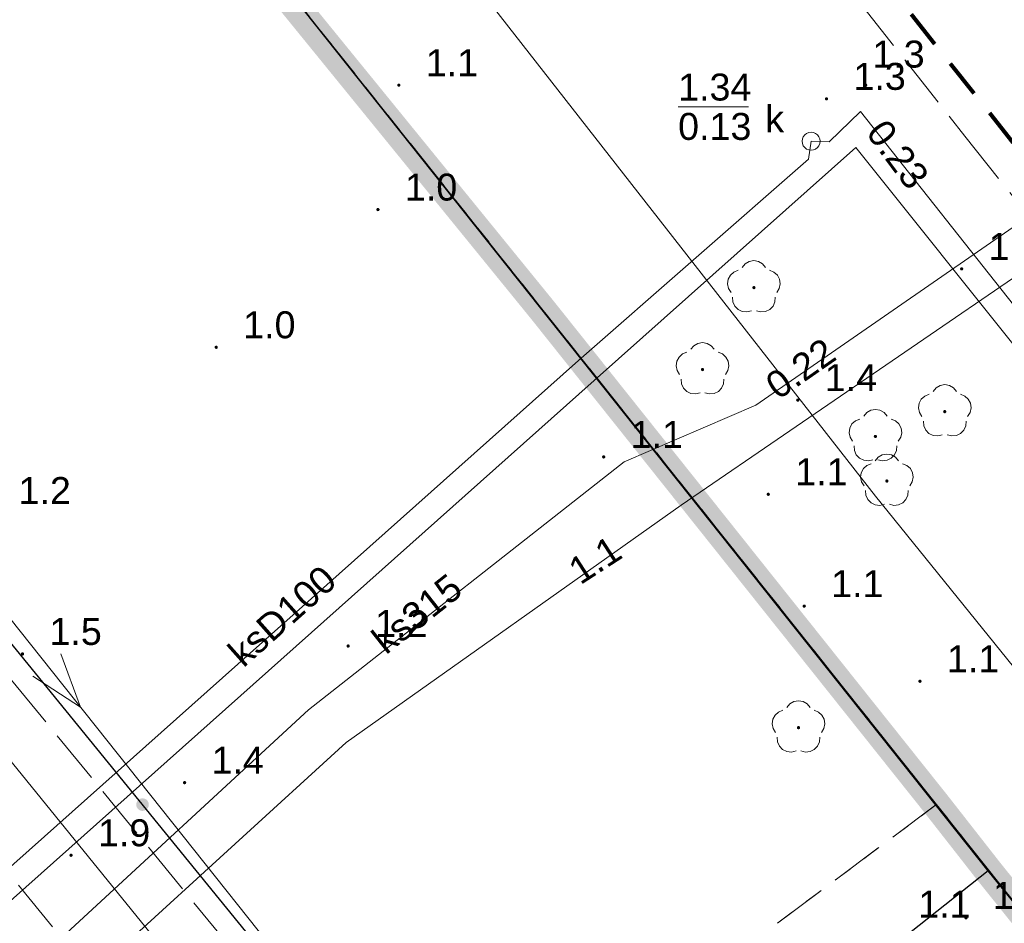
# Model space of a CAD drawing. Extents: x 5474185 to 5474933, y 5916077 to 5916824.
# Tile 245 of 256: x 5474558 to 5474585, y 5916470 to 5916495. Entities that reach past the tile are written whole.
import ezdxf
from ezdxf.enums import TextEntityAlignment as Align

# ---------------------------------------------------------------- set-up
doc = ezdxf.new("R2010")
doc.units = 0
for name, pattern in [('216-500', [2.5, 1.5, -1]), ('DASHDOT', [1, 0.5, -0.25, 0, -0.25]), ('PRZER1-1', [1, 0.5, -0.5]), ('PRZER3-1', [2, 1.5, -0.5])]:
    doc.linetypes.add(name, pattern=pattern)
doc.layers.add('1-GRAN', color=5, linetype='DASHDOT')
for name, color, linetype, lineweight in [('GESDZI', 253, 'CONTINUOUS', 18), ('GESKKL', 253, 'CONTINUOUS', 18), ('GESUZY', 253, 'CONTINUOUS', 18), ('GSLINN', 253, 'CONTINUOUS', 18), ('GSLKOG', 253, 'CONTINUOUS', 35), ('GSPRDL', 253, 'CONTINUOUS', 18), ('GSPWPN', 253, 'CONTINUOUS', 13), ('GSPWPN_O', 253, 'CONTINUOUS', 13), ('GSSKOA', 253, 'CONTINUOUS', 18), ('GULEPR', 254, 'CONTINUOUS', 18), ('GULKPR', 7, 'CONTINUOUS', 18), ('GULKPR_O', 254, 'CONTINUOUS', 18), ('GULTPR', 254, 'CONTINUOUS', 18), ('GULWPR', 7, 'CONTINUOUS', 18), ('GUPIWZ', 253, 'CONTINUOUS', 18), ('GUPIWZ_O', 253, 'CONTINUOUS', 18), ('GUPKSD', 61, 'CONTINUOUS', 18), ('GUPPRZ_O', 40, 'CONTINUOUS', 18), ('Sieć wodociągowa', 253, 'CONTINUOUS', 40)]:
    doc.layers.add(name, color=color, linetype=linetype, lineweight=lineweight)
doc.styles.add('Arial', font='arial.ttf')

msp = doc.modelspace()

# ---------------------------------------------------------------- hatches: boundary and pattern name
at = {"layer": 'GSLKOG'}
for points in [[(5474567.756748, 5916492.59103), (5474567.712422, 5916492.602086), (5474567.672467, 5916492.624237), (5474567.639607, 5916492.655974), (5474567.616081, 5916492.695135), (5474567.603492, 5916492.73905), (5474567.602697, 5916492.784727), (5474567.613753, 5916492.829053), (5474567.635904, 5916492.869009), (5474567.667641, 5916492.901868), (5474567.706802, 5916492.925394), (5474567.750718, 5916492.937983), (5474567.796395, 5916492.938778), (5474567.840721, 5916492.927722), (5474567.880676, 5916492.905571), (5474567.913536, 5916492.873834), (5474567.937062, 5916492.834674), (5474567.949651, 5916492.790758), (5474567.950445, 5916492.745081), (5474567.939389, 5916492.700755), (5474567.917238, 5916492.6608), (5474567.885501, 5916492.62794), (5474567.846341, 5916492.604414), (5474567.802425, 5916492.591825)], [(5474567.756748, 5916492.59103), (5474567.712422, 5916492.602086), (5474567.672467, 5916492.624237), (5474567.639607, 5916492.655974), (5474567.616081, 5916492.695135), (5474567.603492, 5916492.73905), (5474567.602697, 5916492.784727), (5474567.613753, 5916492.829053), (5474567.635904, 5916492.869009), (5474567.667641, 5916492.901868), (5474567.706802, 5916492.925394), (5474567.750718, 5916492.937983), (5474567.796395, 5916492.938778), (5474567.840721, 5916492.927722), (5474567.880676, 5916492.905571), (5474567.913536, 5916492.873834), (5474567.937062, 5916492.834674), (5474567.949651, 5916492.790758), (5474567.950445, 5916492.745081), (5474567.939389, 5916492.700755), (5474567.917238, 5916492.6608), (5474567.885501, 5916492.62794), (5474567.846341, 5916492.604414), (5474567.802425, 5916492.591825)], [(5474572.425177, 5916486.721126), (5474572.380851, 5916486.732182), (5474572.340895, 5916486.754333), (5474572.308036, 5916486.78607), (5474572.28451, 5916486.82523), (5474572.271921, 5916486.869146), (5474572.271126, 5916486.914823), (5474572.282182, 5916486.959149), (5474572.304333, 5916486.999105), (5474572.33607, 5916487.031964), (5474572.37523, 5916487.05549), (5474572.419146, 5916487.068079), (5474572.464823, 5916487.068874), (5474572.509149, 5916487.057818), (5474572.549105, 5916487.035667), (5474572.581964, 5916487.00393), (5474572.60549, 5916486.96477), (5474572.618079, 5916486.920854), (5474572.618874, 5916486.875177), (5474572.607818, 5916486.830851), (5474572.585667, 5916486.790895), (5474572.55393, 5916486.758036), (5474572.51477, 5916486.73451), (5474572.470854, 5916486.721921)], [(5474572.425177, 5916486.721126), (5474572.380851, 5916486.732182), (5474572.340895, 5916486.754333), (5474572.308036, 5916486.78607), (5474572.28451, 5916486.82523), (5474572.271921, 5916486.869146), (5474572.271126, 5916486.914823), (5474572.282182, 5916486.959149), (5474572.304333, 5916486.999105), (5474572.33607, 5916487.031964), (5474572.37523, 5916487.05549), (5474572.419146, 5916487.068079), (5474572.464823, 5916487.068874), (5474572.509149, 5916487.057818), (5474572.549105, 5916487.035667), (5474572.581964, 5916487.00393), (5474572.60549, 5916486.96477), (5474572.618079, 5916486.920854), (5474572.618874, 5916486.875177), (5474572.607818, 5916486.830851), (5474572.585667, 5916486.790895), (5474572.55393, 5916486.758036), (5474572.51477, 5916486.73451), (5474572.470854, 5916486.721921)], [(5474577.093605, 5916480.851222), (5474577.049279, 5916480.862278), (5474577.009324, 5916480.884429), (5474576.976464, 5916480.916166), (5474576.952938, 5916480.955326), (5474576.940349, 5916480.999242), (5474576.939555, 5916481.044919), (5474576.950611, 5916481.089245), (5474576.972762, 5916481.1292), (5474577.004499, 5916481.16206), (5474577.043659, 5916481.185586), (5474577.087575, 5916481.198175), (5474577.133252, 5916481.19897), (5474577.177578, 5916481.187914), (5474577.217533, 5916481.165763), (5474577.250393, 5916481.134026), (5474577.273919, 5916481.094865), (5474577.286508, 5916481.05095), (5474577.287303, 5916481.005273), (5474577.276247, 5916480.960947), (5474577.254096, 5916480.920991), (5474577.222359, 5916480.888132), (5474577.183198, 5916480.864606), (5474577.139282, 5916480.852017)], [(5474577.093605, 5916480.851222), (5474577.049279, 5916480.862278), (5474577.009324, 5916480.884429), (5474576.976464, 5916480.916166), (5474576.952938, 5916480.955326), (5474576.940349, 5916480.999242), (5474576.939555, 5916481.044919), (5474576.950611, 5916481.089245), (5474576.972762, 5916481.1292), (5474577.004499, 5916481.16206), (5474577.043659, 5916481.185586), (5474577.087575, 5916481.198175), (5474577.133252, 5916481.19897), (5474577.177578, 5916481.187914), (5474577.217533, 5916481.165763), (5474577.250393, 5916481.134026), (5474577.273919, 5916481.094865), (5474577.286508, 5916481.05095), (5474577.287303, 5916481.005273), (5474577.276247, 5916480.960947), (5474577.254096, 5916480.920991), (5474577.222359, 5916480.888132), (5474577.183198, 5916480.864606), (5474577.139282, 5916480.852017)], [(5474581.762034, 5916474.981318), (5474581.717708, 5916474.992374), (5474581.677753, 5916475.014525), (5474581.644893, 5916475.046262), (5474581.621367, 5916475.085422), (5474581.608778, 5916475.129338), (5474581.607983, 5916475.175015), (5474581.619039, 5916475.219341), (5474581.64119, 5916475.259296), (5474581.672927, 5916475.292156), (5474581.712088, 5916475.315682), (5474581.756004, 5916475.328271), (5474581.801681, 5916475.329066), (5474581.846007, 5916475.31801), (5474581.885962, 5916475.295859), (5474581.918822, 5916475.264122), (5474581.942348, 5916475.224961), (5474581.954937, 5916475.181046), (5474581.955731, 5916475.135368), (5474581.944675, 5916475.091043), (5474581.922524, 5916475.051087), (5474581.890787, 5916475.018227), (5474581.851627, 5916474.994701), (5474581.807711, 5916474.982113)], [(5474581.762034, 5916474.981318), (5474581.717708, 5916474.992374), (5474581.677753, 5916475.014525), (5474581.644893, 5916475.046262), (5474581.621367, 5916475.085422), (5474581.608778, 5916475.129338), (5474581.607983, 5916475.175015), (5474581.619039, 5916475.219341), (5474581.64119, 5916475.259296), (5474581.672927, 5916475.292156), (5474581.712088, 5916475.315682), (5474581.756004, 5916475.328271), (5474581.801681, 5916475.329066), (5474581.846007, 5916475.31801), (5474581.885962, 5916475.295859), (5474581.918822, 5916475.264122), (5474581.942348, 5916475.224961), (5474581.954937, 5916475.181046), (5474581.955731, 5916475.135368), (5474581.944675, 5916475.091043), (5474581.922524, 5916475.051087), (5474581.890787, 5916475.018227), (5474581.851627, 5916474.994701), (5474581.807711, 5916474.982113)], [(5474561.29237, 5916472.975431), (5474561.247907, 5916472.985924), (5474561.207674, 5916473.007567), (5474561.174414, 5916473.038884), (5474561.150394, 5916473.077743), (5474561.137249, 5916473.121496), (5474561.135875, 5916473.167159), (5474561.146368, 5916473.211622), (5474561.16801, 5916473.251855), (5474561.199328, 5916473.285115), (5474561.238187, 5916473.309135), (5474561.28194, 5916473.32228), (5474561.327603, 5916473.323654), (5474561.372066, 5916473.313161), (5474561.412299, 5916473.291518), (5474561.445558, 5916473.260201), (5474561.469579, 5916473.221342), (5474561.482724, 5916473.177589), (5474561.484098, 5916473.131926), (5474561.473605, 5916473.087463), (5474561.451962, 5916473.04723), (5474561.420645, 5916473.01397), (5474561.381786, 5916472.98995), (5474561.338033, 5916472.976805)], [(5474561.29237, 5916472.975431), (5474561.247907, 5916472.985924), (5474561.207674, 5916473.007567), (5474561.174414, 5916473.038884), (5474561.150394, 5916473.077743), (5474561.137249, 5916473.121496), (5474561.135875, 5916473.167159), (5474561.146368, 5916473.211622), (5474561.16801, 5916473.251855), (5474561.199328, 5916473.285115), (5474561.238187, 5916473.309135), (5474561.28194, 5916473.32228), (5474561.327603, 5916473.323654), (5474561.372066, 5916473.313161), (5474561.412299, 5916473.291518), (5474561.445558, 5916473.260201), (5474561.469579, 5916473.221342), (5474561.482724, 5916473.177589), (5474561.484098, 5916473.131926), (5474561.473605, 5916473.087463), (5474561.451962, 5916473.04723), (5474561.420645, 5916473.01397), (5474561.381786, 5916472.98995), (5474561.338033, 5916472.976805)], [(5474584.819714, 5916471.136179), (5474584.775418, 5916471.147353), (5474584.735522, 5916471.16961), (5474584.702746, 5916471.201435), (5474584.679325, 5916471.240658), (5474584.666853, 5916471.284607), (5474584.666179, 5916471.330286), (5474584.677353, 5916471.374582), (5474584.69961, 5916471.414478), (5474584.731435, 5916471.447254), (5474584.770658, 5916471.470675), (5474584.814607, 5916471.483147), (5474584.860286, 5916471.483821), (5474584.904582, 5916471.472647), (5474584.944478, 5916471.45039), (5474584.977254, 5916471.418565), (5474585.000675, 5916471.379342), (5474585.013147, 5916471.335393), (5474585.013821, 5916471.289714), (5474585.002647, 5916471.245418), (5474584.98039, 5916471.205522), (5474584.948565, 5916471.172746), (5474584.909342, 5916471.149325), (5474584.865393, 5916471.136853)]]:
    msp.add_hatch(color=256, dxfattribs=at).paths.add_polyline_path(points)
at = {"layer": 'GSPRDL'}
for points in [[(5474578.32, 5916487.485), (5474578.306094, 5916487.487202), (5474578.29355, 5916487.493594), (5474578.283594, 5916487.50355), (5474578.277202, 5916487.516094), (5474578.275, 5916487.53), (5474578.277202, 5916487.543906), (5474578.283594, 5916487.55645), (5474578.29355, 5916487.566406), (5474578.306094, 5916487.572798), (5474578.32, 5916487.575), (5474578.333906, 5916487.572798), (5474578.34645, 5916487.566406), (5474578.356406, 5916487.55645), (5474578.362798, 5916487.543906), (5474578.365, 5916487.53), (5474578.362798, 5916487.516094), (5474578.356406, 5916487.50355), (5474578.34645, 5916487.493594), (5474578.333906, 5916487.487202)], [(5474576.89, 5916485.205), (5474576.876094, 5916485.207202), (5474576.86355, 5916485.213594), (5474576.853594, 5916485.22355), (5474576.847202, 5916485.236094), (5474576.845, 5916485.25), (5474576.847202, 5916485.263906), (5474576.853594, 5916485.27645), (5474576.86355, 5916485.286406), (5474576.876094, 5916485.292798), (5474576.89, 5916485.295), (5474576.903906, 5916485.292798), (5474576.91645, 5916485.286406), (5474576.926406, 5916485.27645), (5474576.932798, 5916485.263906), (5474576.935, 5916485.25), (5474576.932798, 5916485.236094), (5474576.926406, 5916485.22355), (5474576.91645, 5916485.213594), (5474576.903906, 5916485.207202)], [(5474583.63, 5916484.035), (5474583.616094, 5916484.037202), (5474583.60355, 5916484.043594), (5474583.593594, 5916484.05355), (5474583.587202, 5916484.066094), (5474583.585, 5916484.08), (5474583.587202, 5916484.093906), (5474583.593594, 5916484.10645), (5474583.60355, 5916484.116406), (5474583.616094, 5916484.122798), (5474583.63, 5916484.125), (5474583.643906, 5916484.122798), (5474583.65645, 5916484.116406), (5474583.666406, 5916484.10645), (5474583.672798, 5916484.093906), (5474583.675, 5916484.08), (5474583.672798, 5916484.066094), (5474583.666406, 5916484.05355), (5474583.65645, 5916484.043594), (5474583.643906, 5916484.037202)], [(5474581.7, 5916483.345), (5474581.686094, 5916483.347202), (5474581.67355, 5916483.353594), (5474581.663594, 5916483.36355), (5474581.657202, 5916483.376094), (5474581.655, 5916483.39), (5474581.657202, 5916483.403906), (5474581.663594, 5916483.41645), (5474581.67355, 5916483.426406), (5474581.686094, 5916483.432798), (5474581.7, 5916483.435), (5474581.713906, 5916483.432798), (5474581.72645, 5916483.426406), (5474581.736406, 5916483.41645), (5474581.742798, 5916483.403906), (5474581.745, 5916483.39), (5474581.742798, 5916483.376094), (5474581.736406, 5916483.36355), (5474581.72645, 5916483.353594), (5474581.713906, 5916483.347202)], [(5474582.02, 5916482.105), (5474582.006094, 5916482.107202), (5474581.99355, 5916482.113594), (5474581.983594, 5916482.12355), (5474581.977202, 5916482.136094), (5474581.975, 5916482.15), (5474581.977202, 5916482.163906), (5474581.983594, 5916482.17645), (5474581.99355, 5916482.186406), (5474582.006094, 5916482.192798), (5474582.02, 5916482.195), (5474582.033906, 5916482.192798), (5474582.04645, 5916482.186406), (5474582.056406, 5916482.17645), (5474582.062798, 5916482.163906), (5474582.065, 5916482.15), (5474582.062798, 5916482.136094), (5474582.056406, 5916482.12355), (5474582.04645, 5916482.113594), (5474582.033906, 5916482.107202)], [(5474579.56, 5916475.245), (5474579.546094, 5916475.247202), (5474579.53355, 5916475.253594), (5474579.523594, 5916475.26355), (5474579.517202, 5916475.276094), (5474579.515, 5916475.29), (5474579.517202, 5916475.303906), (5474579.523594, 5916475.31645), (5474579.53355, 5916475.326406), (5474579.546094, 5916475.332798), (5474579.56, 5916475.335), (5474579.573906, 5916475.332798), (5474579.58645, 5916475.326406), (5474579.596406, 5916475.31645), (5474579.602798, 5916475.303906), (5474579.605, 5916475.29), (5474579.602798, 5916475.276094), (5474579.596406, 5916475.26355), (5474579.58645, 5916475.253594), (5474579.573906, 5916475.247202)]]:
    msp.add_hatch(color=256, dxfattribs=at).paths.add_polyline_path(points)
at = {"layer": 'GSPWPN'}
for points in [[(5474568.44, 5916493.115), (5474568.428353, 5916493.116533), (5474568.4175, 5916493.121029), (5474568.40818, 5916493.12818), (5474568.401029, 5916493.1375), (5474568.396533, 5916493.148353), (5474568.395, 5916493.16), (5474568.396533, 5916493.171647), (5474568.401029, 5916493.1825), (5474568.40818, 5916493.19182), (5474568.4175, 5916493.198971), (5474568.428353, 5916493.203467), (5474568.44, 5916493.205), (5474568.451647, 5916493.203467), (5474568.4625, 5916493.198971), (5474568.47182, 5916493.19182), (5474568.478971, 5916493.1825), (5474568.483467, 5916493.171647), (5474568.485, 5916493.16), (5474568.483467, 5916493.148353), (5474568.478971, 5916493.1375), (5474568.47182, 5916493.12818), (5474568.4625, 5916493.121029), (5474568.451647, 5916493.116533)], [(5474581.43, 5916493.115), (5474581.418353, 5916493.116533), (5474581.4075, 5916493.121029), (5474581.39818, 5916493.12818), (5474581.391029, 5916493.1375), (5474581.386533, 5916493.148353), (5474581.385, 5916493.16), (5474581.386533, 5916493.171647), (5474581.391029, 5916493.1825), (5474581.39818, 5916493.19182), (5474581.4075, 5916493.198971), (5474581.418353, 5916493.203467), (5474581.43, 5916493.205), (5474581.441647, 5916493.203467), (5474581.4525, 5916493.198971), (5474581.46182, 5916493.19182), (5474581.468971, 5916493.1825), (5474581.473467, 5916493.171647), (5474581.475, 5916493.16), (5474581.473467, 5916493.148353), (5474581.468971, 5916493.1375), (5474581.46182, 5916493.12818), (5474581.4525, 5916493.121029), (5474581.441647, 5916493.116533)], [(5474580.34, 5916492.735), (5474580.328353, 5916492.736533), (5474580.3175, 5916492.741029), (5474580.30818, 5916492.74818), (5474580.301029, 5916492.7575), (5474580.296533, 5916492.768353), (5474580.295, 5916492.78), (5474580.296533, 5916492.791647), (5474580.301029, 5916492.8025), (5474580.30818, 5916492.81182), (5474580.3175, 5916492.818971), (5474580.328353, 5916492.823467), (5474580.34, 5916492.825), (5474580.351647, 5916492.823467), (5474580.3625, 5916492.818971), (5474580.37182, 5916492.81182), (5474580.378971, 5916492.8025), (5474580.383467, 5916492.791647), (5474580.385, 5916492.78), (5474580.383467, 5916492.768353), (5474580.378971, 5916492.7575), (5474580.37182, 5916492.74818), (5474580.3625, 5916492.741029), (5474580.351647, 5916492.736533)], [(5474567.86, 5916489.655), (5474567.848353, 5916489.656533), (5474567.8375, 5916489.661029), (5474567.82818, 5916489.66818), (5474567.821029, 5916489.6775), (5474567.816533, 5916489.688353), (5474567.815, 5916489.7), (5474567.816533, 5916489.711647), (5474567.821029, 5916489.7225), (5474567.82818, 5916489.73182), (5474567.8375, 5916489.738971), (5474567.848353, 5916489.743467), (5474567.86, 5916489.745), (5474567.871647, 5916489.743467), (5474567.8825, 5916489.738971), (5474567.89182, 5916489.73182), (5474567.898971, 5916489.7225), (5474567.903467, 5916489.711647), (5474567.905, 5916489.7), (5474567.903467, 5916489.688353), (5474567.898971, 5916489.6775), (5474567.89182, 5916489.66818), (5474567.8825, 5916489.661029), (5474567.871647, 5916489.656533)], [(5474584.1, 5916488.005), (5474584.088353, 5916488.006533), (5474584.0775, 5916488.011029), (5474584.06818, 5916488.01818), (5474584.061029, 5916488.0275), (5474584.056533, 5916488.038353), (5474584.055, 5916488.05), (5474584.056533, 5916488.061647), (5474584.061029, 5916488.0725), (5474584.06818, 5916488.08182), (5474584.0775, 5916488.088971), (5474584.088353, 5916488.093467), (5474584.1, 5916488.095), (5474584.111647, 5916488.093467), (5474584.1225, 5916488.088971), (5474584.13182, 5916488.08182), (5474584.138971, 5916488.0725), (5474584.143467, 5916488.061647), (5474584.145, 5916488.05), (5474584.143467, 5916488.038353), (5474584.138971, 5916488.0275), (5474584.13182, 5916488.01818), (5474584.1225, 5916488.011029), (5474584.111647, 5916488.006533)], [(5474563.36, 5916485.825), (5474563.348353, 5916485.826533), (5474563.3375, 5916485.831029), (5474563.32818, 5916485.83818), (5474563.321029, 5916485.8475), (5474563.316533, 5916485.858353), (5474563.315, 5916485.87), (5474563.316533, 5916485.881647), (5474563.321029, 5916485.8925), (5474563.32818, 5916485.90182), (5474563.3375, 5916485.908971), (5474563.348353, 5916485.913467), (5474563.36, 5916485.915), (5474563.371647, 5916485.913467), (5474563.3825, 5916485.908971), (5474563.39182, 5916485.90182), (5474563.398971, 5916485.8925), (5474563.403467, 5916485.881647), (5474563.405, 5916485.87), (5474563.403467, 5916485.858353), (5474563.398971, 5916485.8475), (5474563.39182, 5916485.83818), (5474563.3825, 5916485.831029), (5474563.371647, 5916485.826533)], [(5474579.54, 5916484.355), (5474579.528353, 5916484.356533), (5474579.5175, 5916484.361029), (5474579.50818, 5916484.36818), (5474579.501029, 5916484.3775), (5474579.496533, 5916484.388353), (5474579.495, 5916484.4), (5474579.496533, 5916484.411647), (5474579.501029, 5916484.4225), (5474579.50818, 5916484.43182), (5474579.5175, 5916484.438971), (5474579.528353, 5916484.443467), (5474579.54, 5916484.445), (5474579.551647, 5916484.443467), (5474579.5625, 5916484.438971), (5474579.57182, 5916484.43182), (5474579.578971, 5916484.4225), (5474579.583467, 5916484.411647), (5474579.585, 5916484.4), (5474579.583467, 5916484.388353), (5474579.578971, 5916484.3775), (5474579.57182, 5916484.36818), (5474579.5625, 5916484.361029), (5474579.551647, 5916484.356533)], [(5474574.14, 5916482.775), (5474574.128353, 5916482.776533), (5474574.1175, 5916482.781029), (5474574.10818, 5916482.78818), (5474574.101029, 5916482.7975), (5474574.096533, 5916482.808353), (5474574.095, 5916482.82), (5474574.096533, 5916482.831647), (5474574.101029, 5916482.8425), (5474574.10818, 5916482.85182), (5474574.1175, 5916482.858971), (5474574.128353, 5916482.863467), (5474574.14, 5916482.865), (5474574.151647, 5916482.863467), (5474574.1625, 5916482.858971), (5474574.17182, 5916482.85182), (5474574.178971, 5916482.8425), (5474574.183467, 5916482.831647), (5474574.185, 5916482.82), (5474574.183467, 5916482.808353), (5474574.178971, 5916482.7975), (5474574.17182, 5916482.78818), (5474574.1625, 5916482.781029), (5474574.151647, 5916482.776533)], [(5474578.72, 5916481.735), (5474578.708353, 5916481.736533), (5474578.6975, 5916481.741029), (5474578.68818, 5916481.74818), (5474578.681029, 5916481.7575), (5474578.676533, 5916481.768353), (5474578.675, 5916481.78), (5474578.676533, 5916481.791647), (5474578.681029, 5916481.8025), (5474578.68818, 5916481.81182), (5474578.6975, 5916481.818971), (5474578.708353, 5916481.823467), (5474578.72, 5916481.825), (5474578.731647, 5916481.823467), (5474578.7425, 5916481.818971), (5474578.75182, 5916481.81182), (5474578.758971, 5916481.8025), (5474578.763467, 5916481.791647), (5474578.765, 5916481.78), (5474578.763467, 5916481.768353), (5474578.758971, 5916481.7575), (5474578.75182, 5916481.74818), (5474578.7425, 5916481.741029), (5474578.731647, 5916481.736533)], [(5474579.72, 5916478.625), (5474579.708353, 5916478.626533), (5474579.6975, 5916478.631029), (5474579.68818, 5916478.63818), (5474579.681029, 5916478.6475), (5474579.676533, 5916478.658353), (5474579.675, 5916478.67), (5474579.676533, 5916478.681647), (5474579.681029, 5916478.6925), (5474579.68818, 5916478.70182), (5474579.6975, 5916478.708971), (5474579.708353, 5916478.713467), (5474579.72, 5916478.715), (5474579.731647, 5916478.713467), (5474579.7425, 5916478.708971), (5474579.75182, 5916478.70182), (5474579.758971, 5916478.6925), (5474579.763467, 5916478.681647), (5474579.765, 5916478.67), (5474579.763467, 5916478.658353), (5474579.758971, 5916478.6475), (5474579.75182, 5916478.63818), (5474579.7425, 5916478.631029), (5474579.731647, 5916478.626533)], [(5474567.03, 5916477.515), (5474567.018353, 5916477.516533), (5474567.0075, 5916477.521029), (5474566.99818, 5916477.52818), (5474566.991029, 5916477.5375), (5474566.986533, 5916477.548353), (5474566.985, 5916477.56), (5474566.986533, 5916477.571647), (5474566.991029, 5916477.5825), (5474566.99818, 5916477.59182), (5474567.0075, 5916477.598971), (5474567.018353, 5916477.603467), (5474567.03, 5916477.605), (5474567.041647, 5916477.603467), (5474567.0525, 5916477.598971), (5474567.06182, 5916477.59182), (5474567.068971, 5916477.5825), (5474567.073467, 5916477.571647), (5474567.075, 5916477.56), (5474567.073467, 5916477.548353), (5474567.068971, 5916477.5375), (5474567.06182, 5916477.52818), (5474567.0525, 5916477.521029), (5474567.041647, 5916477.516533)], [(5474557.97, 5916477.295), (5474557.958353, 5916477.296533), (5474557.9475, 5916477.301029), (5474557.93818, 5916477.30818), (5474557.931029, 5916477.3175), (5474557.926533, 5916477.328353), (5474557.925, 5916477.34), (5474557.926533, 5916477.351647), (5474557.931029, 5916477.3625), (5474557.93818, 5916477.37182), (5474557.9475, 5916477.378971), (5474557.958353, 5916477.383467), (5474557.97, 5916477.385), (5474557.981647, 5916477.383467), (5474557.9925, 5916477.378971), (5474558.00182, 5916477.37182), (5474558.008971, 5916477.3625), (5474558.013467, 5916477.351647), (5474558.015, 5916477.34), (5474558.013467, 5916477.328353), (5474558.008971, 5916477.3175), (5474558.00182, 5916477.30818), (5474557.9925, 5916477.301029), (5474557.981647, 5916477.296533)], [(5474582.94, 5916476.535), (5474582.928353, 5916476.536533), (5474582.9175, 5916476.541029), (5474582.90818, 5916476.54818), (5474582.901029, 5916476.5575), (5474582.896533, 5916476.568353), (5474582.895, 5916476.58), (5474582.896533, 5916476.591647), (5474582.901029, 5916476.6025), (5474582.90818, 5916476.61182), (5474582.9175, 5916476.618971), (5474582.928353, 5916476.623467), (5474582.94, 5916476.625), (5474582.951647, 5916476.623467), (5474582.9625, 5916476.618971), (5474582.97182, 5916476.61182), (5474582.978971, 5916476.6025), (5474582.983467, 5916476.591647), (5474582.985, 5916476.58), (5474582.983467, 5916476.568353), (5474582.978971, 5916476.5575), (5474582.97182, 5916476.54818), (5474582.9625, 5916476.541029), (5474582.951647, 5916476.536533)], [(5474562.48, 5916473.715), (5474562.468353, 5916473.716533), (5474562.4575, 5916473.721029), (5474562.44818, 5916473.72818), (5474562.441029, 5916473.7375), (5474562.436533, 5916473.748353), (5474562.435, 5916473.76), (5474562.436533, 5916473.771647), (5474562.441029, 5916473.7825), (5474562.44818, 5916473.79182), (5474562.4575, 5916473.798971), (5474562.468353, 5916473.803467), (5474562.48, 5916473.805), (5474562.491647, 5916473.803467), (5474562.5025, 5916473.798971), (5474562.51182, 5916473.79182), (5474562.518971, 5916473.7825), (5474562.523467, 5916473.771647), (5474562.525, 5916473.76), (5474562.523467, 5916473.748353), (5474562.518971, 5916473.7375), (5474562.51182, 5916473.72818), (5474562.5025, 5916473.721029), (5474562.491647, 5916473.716533)], [(5474559.32, 5916471.695), (5474559.308353, 5916471.696533), (5474559.2975, 5916471.701029), (5474559.28818, 5916471.70818), (5474559.281029, 5916471.7175), (5474559.276533, 5916471.728353), (5474559.275, 5916471.74), (5474559.276533, 5916471.751647), (5474559.281029, 5916471.7625), (5474559.28818, 5916471.77182), (5474559.2975, 5916471.778971), (5474559.308353, 5916471.783467), (5474559.32, 5916471.785), (5474559.331647, 5916471.783467), (5474559.3425, 5916471.778971), (5474559.35182, 5916471.77182), (5474559.358971, 5916471.7625), (5474559.363467, 5916471.751647), (5474559.365, 5916471.74), (5474559.363467, 5916471.728353), (5474559.358971, 5916471.7175), (5474559.35182, 5916471.70818), (5474559.3425, 5916471.701029), (5474559.331647, 5916471.696533)], [(5474584.22, 5916469.955), (5474584.208353, 5916469.956533), (5474584.1975, 5916469.961029), (5474584.18818, 5916469.96818), (5474584.181029, 5916469.9775), (5474584.176533, 5916469.988353), (5474584.175, 5916470), (5474584.176533, 5916470.011647), (5474584.181029, 5916470.0225), (5474584.18818, 5916470.03182), (5474584.1975, 5916470.038971), (5474584.208353, 5916470.043467), (5474584.22, 5916470.045), (5474584.231647, 5916470.043467), (5474584.2425, 5916470.038971), (5474584.25182, 5916470.03182), (5474584.258971, 5916470.0225), (5474584.263467, 5916470.011647), (5474584.265, 5916470), (5474584.263467, 5916469.988353), (5474584.258971, 5916469.9775), (5474584.25182, 5916469.96818), (5474584.2425, 5916469.961029), (5474584.231647, 5916469.956533)]]:
    msp.add_hatch(color=256, dxfattribs=at).paths.add_polyline_path(points)

# ---------------------------------------------------------------- linework, layer by layer
at = {"layer": '1-GRAN', "ltscale": 5, "const_width": 0.8, "elevation": 10.18}
msp.add_lwpolyline([(5474735.59, 5916295.78), (5474731.225, 5916301.37), (5474726.86, 5916306.96), (5474725.77, 5916305.39), (5474703.58, 5916333.12), (5474701.74, 5916331.62), (5474677.44, 5916362.23), (5474676.63, 5916366.83), (5474671.32, 5916373.56), (5474670.75, 5916377.23), (5474668.45, 5916379.86), (5474653.79, 5916398.05), (5474650.99, 5916400.16), (5474640.015, 5916413.29), (5474601.225, 5916459.83), (5474599.14, 5916462.32), (5474597.96, 5916464.18), (5474593.86, 5916465.7), (5474587.49, 5916468.01), (5474584.84, 5916471.31), (5474583.4, 5916473.15), (5474572.445, 5916486.895), (5474461.94, 5916622.65)], dxfattribs=at)
at = {"layer": 'GESDZI', "linetype": 'Continuous', "lineweight": 13}
for p, q in [((5474587.49, 5916468.01, 10.22), (5474560.05, 5916502.48, 10.22)), ((5474560.05, 5916502.48, 10.22), (5474587.49, 5916468.01, 10.22))]:
    msp.add_line(p, q, dxfattribs=at)
at = {"layer": 'GESKKL', "linetype": 'PRZER3-1', "lineweight": 13}
for p, q in [((5474583.4, 5916473.15, 10.06), (5474560.05, 5916502.48, 10.06)), ((5474514.82, 5916422.06, 10.06), (5474583.4, 5916473.15, 10.06))]:
    msp.add_line(p, q, dxfattribs=at)
at = {"layer": 'GESUZY', "linetype": 'PRZER1-1', "lineweight": 13}
for p, q in [((5474583.4, 5916473.15, 10.08), (5474560.05, 5916502.48, 10.08)), ((5474560.05, 5916502.48, 10.08), (5474583.4, 5916473.15, 10.08)), ((5474514.82, 5916422.06, 10.08), (5474583.4, 5916473.15, 10.08)), ((5474583.4, 5916473.15, 10.08), (5474514.82, 5916422.06, 10.08)), ((5474587.49, 5916468.01, 10.08), (5474583.4, 5916473.15, 10.08)), ((5474583.4, 5916473.15, 10.08), (5474587.49, 5916468.01, 10.08))]:
    msp.add_line(p, q, dxfattribs=at)
at = {"layer": 'GSLINN', "linetype": 'Continuous', "lineweight": 13}
for p, q in [((5474567.24, 5916500.23, 10.3), (5474581.7, 5916481.73, 10.3)), ((5474581.7, 5916481.73, 10.3), (5474592.5, 5916468.36, 10.3))]:
    msp.add_line(p, q, dxfattribs=at)
at = {"layer": 'GSLKOG', "linetype": 'Continuous', "lineweight": 30}
for p, q in [((5474570.28, 5916462.16, 10.18), (5474533.37, 5916507.38, 10.18)), ((5474584.84, 5916471.31, 10.18), (5474560.05, 5916502.48, 10.18)), ((5474584.84, 5916471.31, 10.18), (5474572.64, 5916461.66, 10.18)), ((5474587.49, 5916468.01, 10.18), (5474584.84, 5916471.31, 10.18))]:
    msp.add_line(p, q, dxfattribs=at)
at = {"layer": 'GSPRDL', "elevation": 10.12, "flags": 128}
for points in [[(5474577.995723, 5916488.093333), (5474578.079447, 5916488.192679), (5474578.192044, 5916488.257494), (5474578.32, 5916488.28), (5474578.447956, 5916488.257494), (5474578.560553, 5916488.192679), (5474578.644277, 5916488.093333)], [(5474577.684031, 5916487.395674), (5474577.61542, 5916487.505999), (5474577.588571, 5916487.633115), (5474577.606708, 5916487.761763), (5474577.667652, 5916487.876501), (5474577.76409, 5916487.963559), (5474577.884445, 5916488.012485)], [(5474578.755555, 5916488.012485), (5474578.87591, 5916487.963559), (5474578.972348, 5916487.876501), (5474579.033292, 5916487.761763), (5474579.051429, 5916487.633115), (5474579.02458, 5916487.505999), (5474578.955969, 5916487.395674)], [(5474578.251227, 5916486.883649), (5474578.125099, 5916486.852488), (5474577.995908, 5916486.866234), (5474577.879161, 5916486.923237), (5474577.788871, 5916487.016655), (5474577.735875, 5916487.135275), (5474577.726535, 5916487.264859)], [(5474578.913465, 5916487.264859), (5474578.904125, 5916487.135275), (5474578.851129, 5916487.016655), (5474578.760839, 5916486.923237), (5474578.644092, 5916486.866234), (5474578.514901, 5916486.852488), (5474578.388773, 5916486.883649)], [(5474576.565723, 5916485.813333), (5474576.649447, 5916485.912679), (5474576.762044, 5916485.977494), (5474576.89, 5916486), (5474577.017956, 5916485.977494), (5474577.130553, 5916485.912679), (5474577.214277, 5916485.813333)], [(5474576.254031, 5916485.115674), (5474576.18542, 5916485.225999), (5474576.158571, 5916485.353115), (5474576.176708, 5916485.481763), (5474576.237652, 5916485.596501), (5474576.33409, 5916485.683559), (5474576.454445, 5916485.732485)], [(5474577.325555, 5916485.732485), (5474577.44591, 5916485.683559), (5474577.542348, 5916485.596501), (5474577.603292, 5916485.481763), (5474577.621429, 5916485.353115), (5474577.59458, 5916485.225999), (5474577.525969, 5916485.115674)], [(5474576.821227, 5916484.603649), (5474576.695099, 5916484.572488), (5474576.565908, 5916484.586234), (5474576.449161, 5916484.643237), (5474576.358871, 5916484.736655), (5474576.305875, 5916484.855275), (5474576.296535, 5916484.984859)], [(5474577.483465, 5916484.984859), (5474577.474125, 5916484.855275), (5474577.421129, 5916484.736655), (5474577.330839, 5916484.643237), (5474577.214092, 5916484.586234), (5474577.084901, 5916484.572488), (5474576.958773, 5916484.603649)], [(5474583.305723, 5916484.643333), (5474583.389447, 5916484.742679), (5474583.502044, 5916484.807494), (5474583.63, 5916484.83), (5474583.757956, 5916484.807494), (5474583.870553, 5916484.742679), (5474583.954277, 5916484.643333)], [(5474582.994031, 5916483.945674), (5474582.92542, 5916484.055999), (5474582.898571, 5916484.183115), (5474582.916708, 5916484.311763), (5474582.977652, 5916484.426501), (5474583.07409, 5916484.513559), (5474583.194445, 5916484.562485)], [(5474584.065555, 5916484.562485), (5474584.18591, 5916484.513559), (5474584.282348, 5916484.426501), (5474584.343292, 5916484.311763), (5474584.361429, 5916484.183115), (5474584.33458, 5916484.055999), (5474584.265969, 5916483.945674)], [(5474581.375723, 5916483.953333), (5474581.459447, 5916484.052679), (5474581.572044, 5916484.117494), (5474581.7, 5916484.14), (5474581.827956, 5916484.117494), (5474581.940553, 5916484.052679), (5474582.024277, 5916483.953333)], [(5474581.064031, 5916483.255674), (5474580.99542, 5916483.365999), (5474580.968571, 5916483.493115), (5474580.986708, 5916483.621763), (5474581.047652, 5916483.736501), (5474581.14409, 5916483.823559), (5474581.264445, 5916483.872485)], [(5474582.135555, 5916483.872485), (5474582.25591, 5916483.823559), (5474582.352348, 5916483.736501), (5474582.413292, 5916483.621763), (5474582.431429, 5916483.493115), (5474582.40458, 5916483.365999), (5474582.335969, 5916483.255674)], [(5474583.561227, 5916483.433649), (5474583.435099, 5916483.402488), (5474583.305908, 5916483.416234), (5474583.189161, 5916483.473237), (5474583.098871, 5916483.566655), (5474583.045875, 5916483.685275), (5474583.036535, 5916483.814859)], [(5474584.223465, 5916483.814859), (5474584.214125, 5916483.685275), (5474584.161129, 5916483.566655), (5474584.070839, 5916483.473237), (5474583.954092, 5916483.416234), (5474583.824901, 5916483.402488), (5474583.698773, 5916483.433649)], [(5474581.631227, 5916482.743649), (5474581.505099, 5916482.712488), (5474581.375908, 5916482.726234), (5474581.259161, 5916482.783237), (5474581.168871, 5916482.876655), (5474581.115875, 5916482.995275), (5474581.106535, 5916483.124859)], [(5474582.293465, 5916483.124859), (5474582.284125, 5916482.995275), (5474582.231129, 5916482.876655), (5474582.140839, 5916482.783237), (5474582.024092, 5916482.726234), (5474581.894901, 5916482.712488), (5474581.768773, 5916482.743649)], [(5474581.695723, 5916482.713333), (5474581.779447, 5916482.812679), (5474581.892044, 5916482.877494), (5474582.02, 5916482.9), (5474582.147956, 5916482.877494), (5474582.260553, 5916482.812679), (5474582.344277, 5916482.713333)], [(5474581.384031, 5916482.015674), (5474581.31542, 5916482.125999), (5474581.288571, 5916482.253115), (5474581.306708, 5916482.381763), (5474581.367652, 5916482.496501), (5474581.46409, 5916482.583559), (5474581.584445, 5916482.632485)], [(5474582.455555, 5916482.632485), (5474582.57591, 5916482.583559), (5474582.672348, 5916482.496501), (5474582.733292, 5916482.381763), (5474582.751429, 5916482.253115), (5474582.72458, 5916482.125999), (5474582.655969, 5916482.015674)], [(5474581.951227, 5916481.503649), (5474581.825099, 5916481.472488), (5474581.695908, 5916481.486234), (5474581.579161, 5916481.543237), (5474581.488871, 5916481.636655), (5474581.435875, 5916481.755275), (5474581.426535, 5916481.884859)], [(5474582.613465, 5916481.884859), (5474582.604125, 5916481.755275), (5474582.551129, 5916481.636655), (5474582.460839, 5916481.543237), (5474582.344092, 5916481.486234), (5474582.214901, 5916481.472488), (5474582.088773, 5916481.503649)], [(5474579.235723, 5916475.853333), (5474579.319447, 5916475.952679), (5474579.432044, 5916476.017494), (5474579.56, 5916476.04), (5474579.687956, 5916476.017494), (5474579.800553, 5916475.952679), (5474579.884277, 5916475.853333)], [(5474578.924031, 5916475.155674), (5474578.85542, 5916475.265999), (5474578.828571, 5916475.393115), (5474578.846708, 5916475.521763), (5474578.907652, 5916475.636501), (5474579.00409, 5916475.723559), (5474579.124445, 5916475.772485)], [(5474579.995555, 5916475.772485), (5474580.11591, 5916475.723559), (5474580.212348, 5916475.636501), (5474580.273292, 5916475.521763), (5474580.291429, 5916475.393115), (5474580.26458, 5916475.265999), (5474580.195969, 5916475.155674)], [(5474579.491227, 5916474.643649), (5474579.365099, 5916474.612488), (5474579.235908, 5916474.626234), (5474579.119161, 5916474.683237), (5474579.028871, 5916474.776655), (5474578.975875, 5916474.895275), (5474578.966535, 5916475.024859)], [(5474580.153465, 5916475.024859), (5474580.144125, 5916474.895275), (5474580.091129, 5916474.776655), (5474580.000839, 5916474.683237), (5474579.884092, 5916474.626234), (5474579.754901, 5916474.612488), (5474579.628773, 5916474.643649)]]:
    msp.add_lwpolyline(points, dxfattribs=at)
at = {"layer": 'GSSKOA', "linetype": 'PRZER3-1', "lineweight": 13}
for p, q in [((5474581.28, 5916495.44, 10.18), (5474584.19, 5916491.74, 10.18)), ((5474584.19, 5916491.74, 10.18), (5474588.88, 5916485.87, 10.18)), ((5474563.69, 5916469.26, 10.18), (5474550.52, 5916485.33, 10.18)), ((5474547.73, 5916483.3, 10.18), (5474560.95, 5916467.13, 10.18))]:
    msp.add_line(p, q, dxfattribs=at)
at = {"layer": 'GULEPR', "linetype": 'Continuous', "lineweight": 13}
msp.add_line((5474577.62, 5916453.21, 10.14), (5474556, 5916480.36, 10.14), dxfattribs=at)
at = {"layer": 'GULEPR', "elevation": 10.14, "flags": 128}
msp.add_lwpolyline([(5474558.256344, 5916476.723874), (5474559.581885, 5916475.861934), (5474559.038617, 5916477.346811)], dxfattribs=at)
at = {"layer": 'GULKPR', "linetype": 'Continuous', "lineweight": 13}
for p, q in [((5474580.41, 5916491.58, 10.14), (5474581.29, 5916492.43, 10.14)), ((5474581.29, 5916492.43, 10.14), (5474594.5, 5916475.7, 10.14)), ((5474579.84, 5916491.1, 10.14), (5474579.91, 5916491.6, 10.14)), ((5474579.91, 5916491.6, 10.14), (5474580.41, 5916491.58, 10.14)), ((5474573.88, 5916484.95, 10.14), (5474581.16, 5916491.43, 10.14)), ((5474581.16, 5916491.43, 10.14), (5474598.64, 5916469.51, 10.14)), ((5474573.44, 5916485.5, 10.14), (5474579.84, 5916491.1, 10.14)), ((5474578.37, 5916484.26, 10.14), (5474585.95, 5916489.5, 10.14)), ((5474548.25, 5916463.07, 10.14), (5474573.44, 5916485.5, 10.14)), ((5474556.36, 5916469.34, 10.14), (5474573.88, 5916484.95, 10.14)), ((5474574.71, 5916482.68, 10.14), (5474578.37, 5916484.26, 10.14)), ((5474565.93, 5916475.79, 10.14), (5474574.71, 5916482.68, 10.14)), ((5474548.14, 5916459.38, 10.14), (5474565.93, 5916475.79, 10.14))]:
    msp.add_line(p, q, dxfattribs=at)
at = {"layer": 'GULTPR', "linetype": 'Continuous', "lineweight": 13}
for p, q in [((5474592.59, 5916492.63, 10.14), (5474576.3, 5916481.48, 10.14)), ((5474576.3, 5916481.48, 10.14), (5474566.98, 5916474.88, 10.14)), ((5474566.98, 5916474.88, 10.14), (5474559.35, 5916467.92, 10.14))]:
    msp.add_line(p, q, dxfattribs=at)
at = {"layer": 'GULWPR', "linetype": 'Continuous', "lineweight": 13}
msp.add_line((5474567.55, 5916462.18, 10.14), (5474538.14, 5916498.32, 10.14), dxfattribs=at)
at = {"layer": 'GUPIWZ', "elevation": 10.18, "flags": 128}
msp.add_lwpolyline([(5474579.91, 5916491.85), (5474579.974705, 5916491.841481), (5474580.035, 5916491.816506), (5474580.086777, 5916491.776777), (5474580.126506, 5916491.725), (5474580.151481, 5916491.664705), (5474580.16, 5916491.6), (5474580.151481, 5916491.535295), (5474580.126506, 5916491.475), (5474580.086777, 5916491.423223), (5474580.035, 5916491.383494), (5474579.974705, 5916491.358519), (5474579.91, 5916491.35), (5474579.845295, 5916491.358519), (5474579.785, 5916491.383494), (5474579.733223, 5916491.423223), (5474579.693494, 5916491.475), (5474579.668519, 5916491.535295), (5474579.66, 5916491.6), (5474579.668519, 5916491.664705), (5474579.693494, 5916491.725), (5474579.733223, 5916491.776777), (5474579.785, 5916491.816506), (5474579.845295, 5916491.841481), (5474579.91, 5916491.85)], close=True, dxfattribs=at)
at = {"layer": 'GUPKSD', "elevation": 10.16, "flags": 128}
msp.add_lwpolyline([(5474579.91, 5916491.85), (5474579.974705, 5916491.841481), (5474580.035, 5916491.816506), (5474580.086777, 5916491.776777), (5474580.126506, 5916491.725), (5474580.151481, 5916491.664705), (5474580.16, 5916491.6), (5474580.151481, 5916491.535295), (5474580.126506, 5916491.475), (5474580.086777, 5916491.423223), (5474580.035, 5916491.383494), (5474579.974705, 5916491.358519), (5474579.91, 5916491.35), (5474579.845295, 5916491.358519), (5474579.785, 5916491.383494), (5474579.733223, 5916491.423223), (5474579.693494, 5916491.475), (5474579.668519, 5916491.535295), (5474579.66, 5916491.6), (5474579.668519, 5916491.664705), (5474579.693494, 5916491.725), (5474579.733223, 5916491.776777), (5474579.785, 5916491.816506), (5474579.845295, 5916491.841481), (5474579.91, 5916491.85)], close=True, dxfattribs=at)
at = {"layer": 'GUPPRZ_O', "linetype": 'Continuous', "lineweight": 13, "elevation": 10.8, "flags": 128}
msp.add_lwpolyline([(5474576.211391, 5916492.560298), (5474578.171391, 5916492.560298)], dxfattribs=at)
at = {"layer": 'Sieć wodociągowa', "linetype": '216-500', "lineweight": 80, "ltscale": 0.7, "flags": 128}
msp.add_lwpolyline([(5474639.869806, 5916212.126617), (5474591.959812, 5916281.625874), (5474551.712383, 5916254.056825), (5474329.196562, 5916529.052215), (5474464.624498, 5916643.592803), (5474589.816575, 5916486.173867), (5474604.985748, 5916472.173823), (5474772.523912, 5916261.364361), (5474653.387527, 5916193.483494), (5474639.869806, 5916212.126617)], close=True, dxfattribs=at)

# ---------------------------------------------------------------- texts
at = {"layer": 'GSPWPN_O', "linetype": 'Continuous', "lineweight": 0, "style": 'Arial'}
for s, p in [('1.3', (5474581.614034, 5916493.649644, 10.8)), ('1.1', (5474569.19, 5916493.41, 10.8)), ('1.3', (5474581.09, 5916493.03, 10.8)), ('1.0', (5474568.61, 5916489.95, 10.8)), ('1.3', (5474584.85, 5916488.3, 10.8)), ('1.0', (5474564.11, 5916486.12, 10.8)), ('1.4', (5474580.29, 5916484.65, 10.8)), ('1.1', (5474574.89, 5916483.07, 10.8)), ('1.1', (5474579.47, 5916482.03, 10.8)), ('1.2', (5474557.86, 5916481.51, 10.8)), ('1.1', (5474580.47, 5916478.92, 10.8)), ('1.2', (5474567.78, 5916477.81, 10.8)), ('1.5', (5474558.72, 5916477.59, 10.8)), ('1.1', (5474583.69, 5916476.83, 10.8)), ('1.4', (5474563.23, 5916474.01, 10.8)), ('1.9', (5474560.07, 5916471.99, 10.8)), ('1.1', (5474584.97, 5916470.25, 10.8)), ('1.1', (5474582.891751, 5916470.006791, 10.8))]:
    msp.add_text(s, height=0.75, dxfattribs=at).set_placement(p)
at = {"layer": 'GULKPR_O', "linetype": 'Continuous', "lineweight": 0, "style": 'Arial'}
for s, rotation, p in [('ksD100', 41.682094, (5474565.442155, 5916478.119085, 10.8)), ('ks315', 38.337514, (5474569.175983, 5916478.166893, 10.8))]:
    msp.add_text(s, height=0.75, rotation=rotation, dxfattribs=at).set_placement(p, align=Align.CENTER)
at = {"layer": 'GUPIWZ_O', "linetype": 'Continuous', "lineweight": 0, "style": 'Arial'}
msp.add_text('k', height=0.75, dxfattribs=at).set_placement((5474579.16, 5916491.85, 10.8), align=Align.RIGHT)
at = {"layer": 'GUPPRZ_O', "linetype": 'Continuous', "lineweight": 0, "style": 'Arial'}
for s, p in [('1.34', (5474576.211391, 5916492.732798, 10.8)), ('0.13', (5474576.211391, 5916491.637798, 10.8))]:
    msp.add_text(s, height=0.75, dxfattribs=at).set_placement(p)
for s, rotation, p in [('0.23', 306.792782, (5474581.414312, 5916491.829711, 10.8)), ('0.22', 34.840949, (5474578.993335, 5916484.390643, 10.8)), ('1.1', 32.932239, (5474573.488783, 5916479.246991, 10.8))]:
    msp.add_text(s, height=0.75, rotation=rotation, dxfattribs=at).set_placement(p)

doc.saveas('drawing.dxf')
